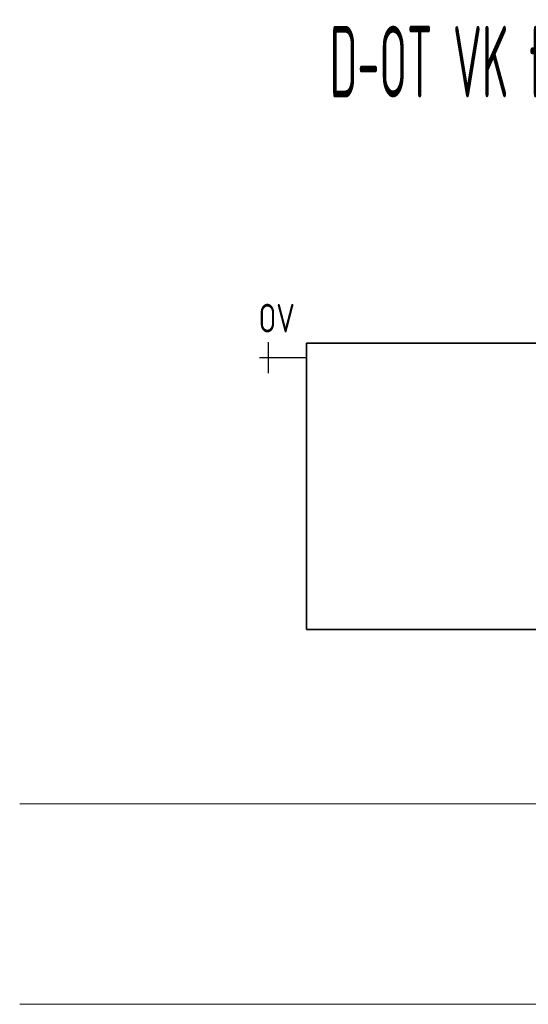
# Model space of a CAD drawing. Header units: millimetres. Extents: x 17747 to 112039, y -74980 to 446921.
# Tile 126 of 256: x 57168 to 58055, y -72260 to -70541. Entities that reach past the tile are written whole.
import ezdxf
from ezdxf.enums import TextEntityAlignment as Align

# ---------------------------------------------------------------- set-up
doc = ezdxf.new("R2010")
doc.units = ezdxf.units.MM
doc.linetypes.add('phl_thick', pattern=[0])
doc.linetypes.add('VERDECKT', pattern=[9.525, 6.35, -3.175])
for name, color, linetype, lineweight in [('JS_VYT_POPIS - OBECNĚ', 7, 'Continuous', 5), ('UT_SCHÉMA_POPIS', 7, 'VERDECKT', 5), ('UT_SCHÉMA_SYMBOLY', 7, 'Continuous', 25), ('UT_ZAŘÍZENÍ - OT', 3, 'Continuous', 35), ('VZT_50 POPIS - OBECNE', 7, 'Continuous', 5)]:
    doc.layers.add(name, color=color, linetype=linetype, lineweight=lineweight)
doc.styles.add('ISO 2.5', font='isocp.shx', dxfattribs={"width": 0.8, "height": 2.5})
doc.styles.add('VZT_POPIS', font='isocp.shx', dxfattribs={"width": 0.6, "height": 125})

msp = doc.modelspace()

# ---------------------------------------------------------------- linework, layer by layer
at = {"layer": 'UT_SCHÉMA_SYMBOLY'}
for p, q in [((57602.1, -71158.1), (57602.1, -71104.1)), ((57586.1, -71131.1), (57668, -71131.1))]:
    msp.add_line(p, q, dxfattribs=at)
at = {"layer": 'UT_ZAŘÍZENÍ - OT', "linetype": 'Continuous'}
for p, q in [((58868, -71106.1), (57668, -71106.1)), ((57668, -71106.1), (57668, -71606.1)), ((57668, -71606.1), (58868, -71606.1))]:
    msp.add_line(p, q, dxfattribs=at)
at = {"layer": 'VZT_50 POPIS - OBECNE', "linetype": 'phl_thick'}
for p, q in [((57168, -71910.3), (76932.8, -71910.3)), ((57168, -72260.3), (76932.8, -72260.3))]:
    msp.add_line(p, q, dxfattribs=at)

# ---------------------------------------------------------------- texts
at = {"layer": 'JS_VYT_POPIS - OBECNĚ', "style": 'VZT_POPIS', "width": 0.5}
msp.add_text('D-OT VK typ 20 - 1200*500 mm', height=125, dxfattribs=at).set_placement((58268, -70614.5), align=Align.MIDDLE_CENTER)
at = {"layer": 'UT_SCHÉMA_POPIS', "style": 'ISO 2.5', "width": 0.8}
msp.add_text('OV', height=50, dxfattribs=at).set_placement((57584.5, -71062.3), align=Align.MIDDLE_LEFT)

doc.saveas('drawing.dxf')
